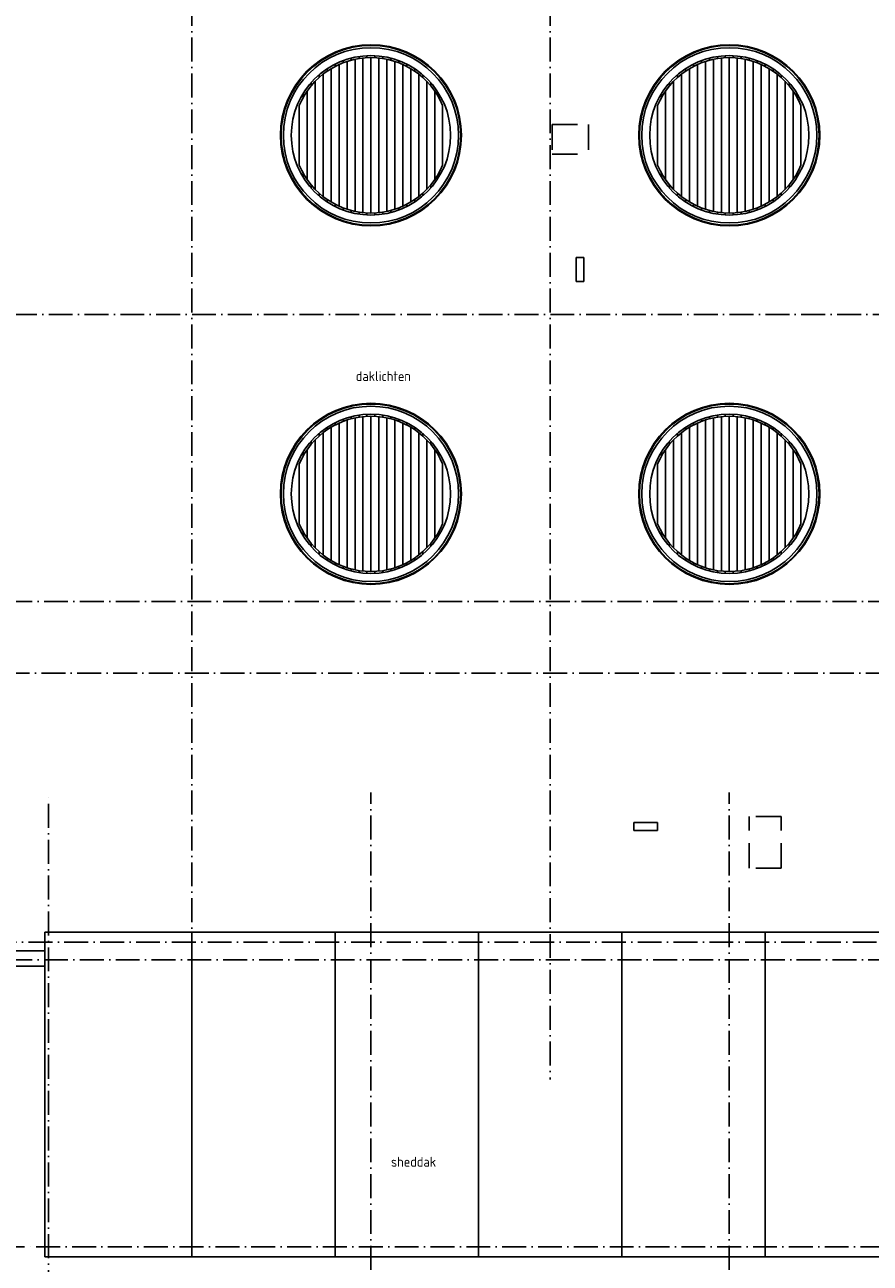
# Model space of a CAD drawing. Header units: millimetres. Extents: x 89505 to 241280, y 191 to 84291.
# Tile 15 of 45: x 143810 to 165045, y 34050 to 65138. Entities that reach past the tile are written whole.
import ezdxf

# ---------------------------------------------------------------- set-up
doc = ezdxf.new("R2010")
doc.units = ezdxf.units.MM
doc.header["$LTSCALE"] = 100
doc.linetypes.add('DASHDOT', pattern=[9, 6, -1.5, 0, -1.5])
doc.linetypes.add('HIDDEN', pattern=[9.525, 6.35, -3.175])
for name, color, linetype in [('AL$1----_ALGEMEEN', 7, 'CONTINUOUS'), ('AL$7----_STRAMIEN', 1, 'DASHDOT'), ('BL$4----', 7, 'CONTINUOUS')]:
    doc.layers.add(name, color=color, linetype=linetype)
doc.styles.get("Standard").update_dxf_attribs({"font": 'iso.shx'})

msp = doc.modelspace()

# ---------------------------------------------------------------- linework, layer by layer
at = {"layer": 'AL$1----_ALGEMEEN', "color": 8}
for p, q in [((169695, 42363), (144315, 42363)), ((144315, 42363), (144315, 34213)), ((148005, 34213), (148005, 42363)), ((151605, 34213), (151605, 42363)), ((155205, 34213), (155205, 42363)), ((158805, 34213), (158805, 42363)), ((162405, 34213), (162405, 42363)), ((144315, 41893), (140215, 41893)), ((144315, 41503), (144315, 41893)), ((140215, 41503), (144315, 41503)), ((144315, 34213), (169695, 34213))]:
    msp.add_line(p, q, dxfattribs=at)
for points in [[(152405, 64311), (152405, 64361)], [(152605, 64311), (152605, 64361)], [(161405, 64311), (161405, 64361)], [(161605, 64311), (161605, 64361)], [(151605, 64093), (151605, 64149)], [(151705, 60585), (151705, 64142)], [(151805, 64183), (151805, 64237)], [(151905, 60508), (151905, 64219)], [(152005, 64248), (152005, 64300)], [(152105, 60455), (152105, 64272)], [(152205, 64290), (152205, 64341)], [(152305, 60424), (152305, 64303)], [(152505, 60413), (152505, 64313)], [(152705, 60424), (152705, 64303)], [(152805, 64290), (152805, 64341)], [(152905, 60455), (152905, 64272)], [(153005, 64248), (153005, 64300)], [(153105, 60508), (153105, 64219)], [(153205, 64183), (153205, 64237)], [(153305, 60585), (153305, 64142)], [(153405, 64093), (153405, 64149)], [(160605, 64093), (160605, 64149)], [(160705, 60585), (160705, 64142)], [(160805, 64183), (160805, 64237)], [(160905, 60508), (160905, 64219)], [(161005, 64248), (161005, 64300)], [(161105, 60455), (161105, 64272)], [(161205, 64290), (161205, 64341)], [(161305, 60424), (161305, 64303)], [(161505, 60413), (161505, 64313)], [(161705, 60424), (161705, 64303)], [(161805, 64290), (161805, 64341)], [(161905, 60455), (161905, 64272)], [(162005, 64248), (162005, 64300)], [(162105, 60508), (162105, 64219)], [(162205, 64183), (162205, 64237)], [(162305, 60585), (162305, 64142)], [(162405, 64093), (162405, 64149)], [(151205, 63817), (151205, 63883)], [(151305, 60826), (151305, 63900)], [(151405, 63974), (151405, 64034)], [(151505, 60689), (151505, 64037)], [(153505, 60689), (153505, 64037)], [(153605, 63974), (153605, 64034)], [(153705, 60826), (153705, 63900)], [(153805, 63817), (153805, 63883)], [(160205, 63817), (160205, 63883)], [(160305, 60826), (160305, 63900)], [(160405, 63974), (160405, 64034)], [(160505, 60689), (160505, 64037)], [(162505, 60689), (162505, 64037)], [(162605, 63974), (162605, 64034)], [(162705, 60826), (162705, 63900)], [(162805, 63817), (162805, 63883)], [(150905, 61249), (150905, 63478)], [(151005, 63609), (151005, 63686)], [(151105, 61006), (151105, 63721)], [(153905, 61006), (153905, 63721)], [(154005, 63609), (154005, 63686)], [(154105, 61249), (154105, 63478)], [(159905, 61249), (159905, 63478)], [(160005, 63609), (160005, 63686)], [(160105, 61006), (160105, 63721)], [(162905, 61006), (162905, 63721)], [(163005, 63609), (163005, 63686)], [(163105, 61249), (163105, 63478)], [(150705, 61613), (150705, 63113)], [(150805, 63319), (150805, 63417)], [(154205, 63319), (154205, 63417)], [(154305, 61613), (154305, 63113)], [(159705, 61613), (159705, 63113)], [(159805, 63319), (159805, 63417)], [(163205, 63319), (163205, 63417)], [(163305, 61613), (163305, 63113)], [(150805, 61310), (150805, 61408)], [(154205, 61310), (154205, 61408)], [(159805, 61310), (159805, 61408)], [(163205, 61310), (163205, 61408)], [(151005, 61041), (151005, 61117)], [(154005, 61041), (154005, 61117)], [(160005, 61041), (160005, 61117)], [(163005, 61041), (163005, 61117)], [(151205, 60844), (151205, 60910)], [(151405, 60693), (151405, 60753)], [(151605, 60577), (151605, 60634)], [(153405, 60577), (153405, 60634)], [(153605, 60693), (153605, 60753)], [(153805, 60844), (153805, 60910)], [(160205, 60844), (160205, 60910)], [(160405, 60693), (160405, 60753)], [(160605, 60577), (160605, 60634)], [(162405, 60577), (162405, 60634)], [(162605, 60693), (162605, 60753)], [(162805, 60844), (162805, 60910)], [(151805, 60490), (151805, 60543)], [(152005, 60427), (152005, 60479)], [(152205, 60386), (152205, 60437)], [(152405, 60366), (152405, 60416)], [(152605, 60366), (152605, 60416)], [(152805, 60386), (152805, 60437)], [(153005, 60427), (153005, 60479)], [(153205, 60490), (153205, 60543)], [(160805, 60490), (160805, 60543)], [(161005, 60427), (161005, 60479)], [(161205, 60386), (161205, 60437)], [(161405, 60366), (161405, 60416)], [(161605, 60366), (161605, 60416)], [(161805, 60386), (161805, 60437)], [(162005, 60427), (162005, 60479)], [(162205, 60490), (162205, 60543)], [(152205, 55290), (152205, 55341)], [(152405, 55311), (152405, 55361)], [(152605, 55311), (152605, 55361)], [(152805, 55290), (152805, 55341)], [(161205, 55290), (161205, 55341)], [(161405, 55311), (161405, 55361)], [(161605, 55311), (161605, 55361)], [(161805, 55290), (161805, 55341)], [(151405, 54974), (151405, 55034)], [(151505, 51689), (151505, 55037)], [(151605, 55093), (151605, 55149)], [(151705, 51585), (151705, 55142)], [(151805, 55183), (151805, 55237)], [(151905, 51508), (151905, 55219)], [(152005, 55248), (152005, 55300)], [(152105, 51455), (152105, 55272)], [(152305, 51424), (152305, 55303)], [(152505, 51413), (152505, 55313)], [(152705, 51424), (152705, 55303)], [(152905, 51455), (152905, 55272)], [(153005, 55248), (153005, 55300)], [(153105, 51508), (153105, 55219)], [(153205, 55183), (153205, 55237)], [(153305, 51585), (153305, 55142)], [(153405, 55093), (153405, 55149)], [(153505, 51689), (153505, 55037)], [(153605, 54974), (153605, 55034)], [(160405, 54974), (160405, 55034)], [(160505, 51689), (160505, 55037)], [(160605, 55093), (160605, 55149)], [(160705, 51585), (160705, 55142)], [(160805, 55183), (160805, 55237)], [(160905, 51508), (160905, 55219)], [(161005, 55248), (161005, 55300)], [(161105, 51455), (161105, 55272)], [(161305, 51424), (161305, 55303)], [(161505, 51413), (161505, 55313)], [(161705, 51424), (161705, 55303)], [(161905, 51455), (161905, 55272)], [(162005, 55248), (162005, 55300)], [(162105, 51508), (162105, 55219)], [(162205, 55183), (162205, 55237)], [(162305, 51585), (162305, 55142)], [(162405, 55093), (162405, 55149)], [(162505, 51689), (162505, 55037)], [(162605, 54974), (162605, 55034)], [(151105, 52006), (151105, 54721)], [(151205, 54817), (151205, 54883)], [(151305, 51826), (151305, 54900)], [(153705, 51826), (153705, 54900)], [(153805, 54817), (153805, 54883)], [(153905, 52006), (153905, 54721)], [(160105, 52006), (160105, 54721)], [(160205, 54817), (160205, 54883)], [(160305, 51826), (160305, 54900)], [(162705, 51826), (162705, 54900)], [(162805, 54817), (162805, 54883)], [(162905, 52006), (162905, 54721)], [(150805, 54319), (150805, 54417)], [(150905, 52249), (150905, 54478)], [(151005, 54609), (151005, 54686)], [(154005, 54609), (154005, 54686)], [(154105, 52249), (154105, 54478)], [(154205, 54319), (154205, 54417)], [(159805, 54319), (159805, 54417)], [(159905, 52249), (159905, 54478)], [(160005, 54609), (160005, 54686)], [(163005, 54609), (163005, 54686)], [(163105, 52249), (163105, 54478)], [(163205, 54319), (163205, 54417)], [(150705, 52613), (150705, 54113)], [(154305, 52613), (154305, 54113)], [(159705, 52613), (159705, 54113)], [(163305, 52613), (163305, 54113)], [(150805, 52310), (150805, 52408)], [(154205, 52310), (154205, 52408)], [(159805, 52310), (159805, 52408)], [(163205, 52310), (163205, 52408)], [(151005, 52041), (151005, 52117)], [(154005, 52041), (154005, 52117)], [(160005, 52041), (160005, 52117)], [(163005, 52041), (163005, 52117)], [(151205, 51844), (151205, 51910)], [(151405, 51693), (151405, 51753)], [(151605, 51577), (151605, 51634)], [(153405, 51577), (153405, 51634)], [(153605, 51693), (153605, 51753)], [(153805, 51844), (153805, 51910)], [(160205, 51844), (160205, 51910)], [(160405, 51693), (160405, 51753)], [(160605, 51577), (160605, 51634)], [(162405, 51577), (162405, 51634)], [(162605, 51693), (162605, 51753)], [(162805, 51844), (162805, 51910)], [(151805, 51490), (151805, 51543)], [(152005, 51427), (152005, 51479)], [(152205, 51386), (152205, 51437)], [(152405, 51366), (152405, 51416)], [(152605, 51366), (152605, 51416)], [(152805, 51386), (152805, 51437)], [(153005, 51427), (153005, 51479)], [(153205, 51490), (153205, 51543)], [(160805, 51490), (160805, 51543)], [(161005, 51427), (161005, 51479)], [(161205, 51386), (161205, 51437)], [(161405, 51366), (161405, 51416)], [(161605, 51366), (161605, 51416)], [(161805, 51386), (161805, 51437)], [(162005, 51427), (162005, 51479)], [(162205, 51490), (162205, 51543)]]:
    msp.add_lwpolyline(points, dxfattribs=at)
for centre, radius in [((152505, 62363), 2273), ((152505, 62363), 2255), ((152505, 62363), 2200), ((152505, 62363), 2000), ((161505, 62363), 2273), ((161505, 62363), 2255), ((161505, 62363), 2200), ((161505, 62363), 2000), ((152505, 53363), 2273), ((152505, 53363), 2255), ((152505, 53363), 2200), ((152505, 53363), 2000), ((161505, 53363), 2273), ((161505, 53363), 2255), ((161505, 53363), 2200), ((161505, 53363), 2000)]:
    msp.add_circle(centre, radius, dxfattribs=at)
for centre, start, end in [((152505, 62363), 22.6199, 157.3801), ((161505, 62363), 22.6199, 157.3801), ((152505, 62363), 202.6199, 337.3801), ((161505, 62363), 202.6199, 337.3801), ((152505, 53363), 22.6199, 157.3801), ((161505, 53363), 22.6199, 157.3801), ((152505, 53363), 202.6199, 337.3801), ((161505, 53363), 202.6199, 337.3801)]:
    msp.add_arc(centre, 1950, start, end, dxfattribs=at)
at = {"layer": 'AL$7----_STRAMIEN', "color": 2, "linetype": 'HIDDEN'}
for p, q in [((157055, 62638), (157055, 61888)), ((157055, 62638), (157965, 62638)), ((157965, 62638), (157965, 61888)), ((157055, 61888), (157965, 61888)), ((157655, 59293), (157655, 58693)), ((157655, 59293), (157855, 59293)), ((157855, 59293), (157855, 58693)), ((157655, 58693), (157855, 58693)), ((159105, 45113), (159105, 44913)), ((159705, 45113), (159105, 45113)), ((159705, 45113), (159705, 44913)), ((162005, 43963), (162005, 45263)), ((162805, 45263), (162005, 45263)), ((162805, 43963), (162805, 45263)), ((159705, 44913), (159105, 44913)), ((162805, 43963), (162005, 43963))]:
    msp.add_line(p, q, dxfattribs=at)
at = {"layer": 'AL$7----_STRAMIEN', "color": 1}
msp.add_line((89505, 57863), (239410, 57863), dxfattribs=at)
for points in [[(148005, 76516), (148005, 38663)], [(157005, 76516), (157005, 38663)], [(239405, 50663), (89505, 50663)], [(190734, 48863), (89505, 48863)], [(239014, 42113), (89505, 42113)], [(239405, 41663), (89505, 41663)], [(194205, 34463), (143805, 34463), (120625, 34463)]]:
    msp.add_lwpolyline(points, dxfattribs=at)
at = {"layer": 'AL$7----_STRAMIEN'}
for points in [[(144405, 7175), (144405, 45867)], [(152505, 14982), (152505, 45867)], [(161505, 14982), (161505, 45867)]]:
    msp.add_lwpolyline(points, dxfattribs=at)

# ---------------------------------------------------------------- texts
at = {"layer": 'BL$4----', "color": 8}
for s, p in [('daklichten', (152124, 56193)), ('sheddak', (153010, 36471))]:
    msp.add_text(s, height=250, dxfattribs=at).set_placement(p)

doc.saveas('drawing.dxf')
